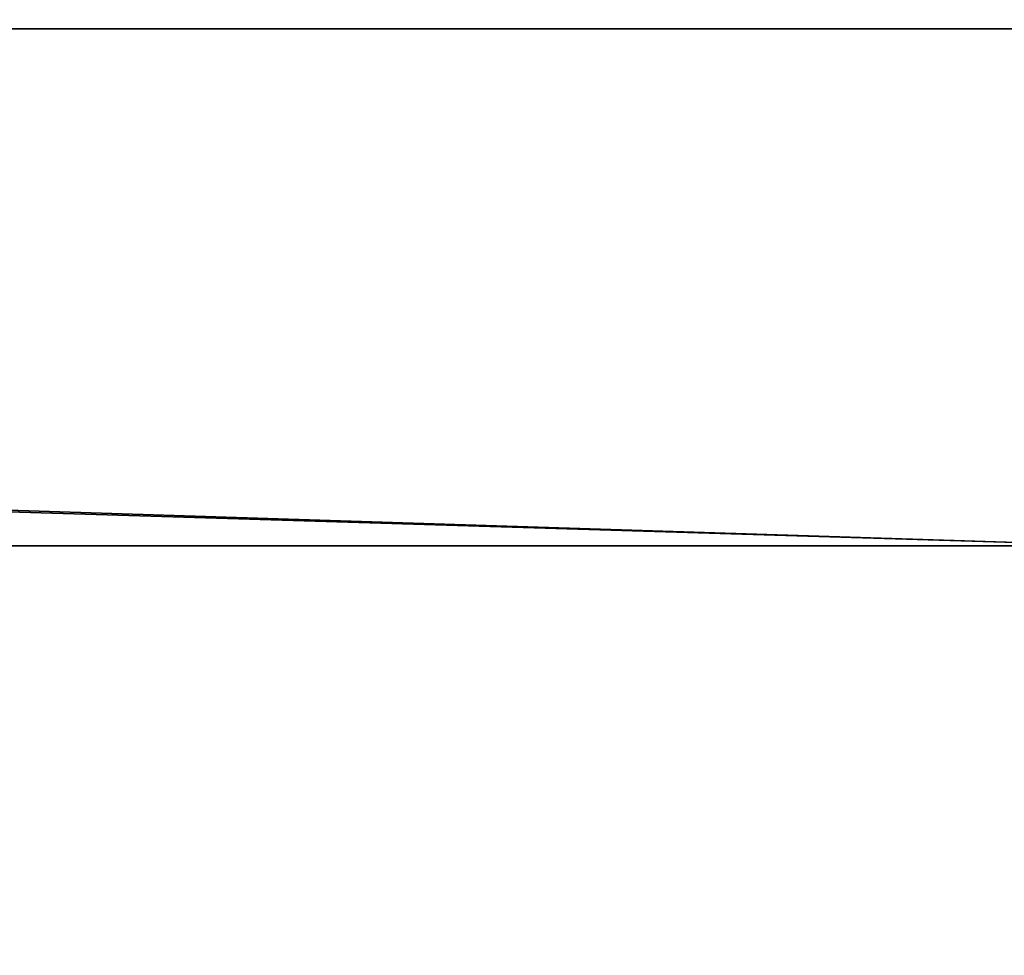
# Model space of a CAD drawing. Header units: millimetres. Extents: x -735 to 735, y -989 to 989.
# Tile 74 of 256: x -302.24 to -301.13, y -6.46 to -5.41. Entities that reach past the tile are written whole.
import ezdxf

# ---------------------------------------------------------------- set-up
doc = ezdxf.new("R2010")
doc.units = ezdxf.units.MM
doc.layers.add('lano', color=251, linetype='Continuous')
doc.layers.add('uchyty', color=7, linetype='Continuous')

msp = doc.modelspace()

# ---------------------------------------------------------------- meshes
at = {"layer": 'lano'}
mesh = msp.add_polyface(dxfattribs=at)
corners = [(-299.184, -13.0254, 1920.5128), (-299.184, -10.4805, 1923.2271), (-300.0159, -10.855, 1923.6697), (-300.0159, -13.4912, 1920.8584), (-298.651, -12.3325, 1919.9989), (-298.651, -9.9229, 1922.5687), (-298.501, -11.5898, 1919.448), (-298.501, -9.3252, 1921.863), (-298.7019, -10.855, 1918.9027), (-298.7019, -8.7339, 1921.1648), (-299.2819, -10.187, 1918.4072), (-299.2819, -8.1963, 1920.5299), (-303.349, -10.958, 1918.9794), (-303.349, -8.8169, 1921.2628), (-302.816, -8.2598, 1920.6046), (-302.816, -10.2656, 1918.4655), (-303.499, -11.7012, 1919.5303), (-303.499, -9.4146, 1921.9686), (-303.2981, -12.436, 1920.0756), (-303.2981, -10.0059, 1922.6669), (-302.7181, -13.104, 1920.571), (-302.7181, -10.5435, 1923.3018), (-301.8556, -13.5317, 1920.8887), (-301.8556, -10.8882, 1923.7085), (-298.7019, -12.4043, 1916.217), (-298.501, -13.2441, 1916.5803), (-299.2819, -11.6411, 1915.8867), (-300.1444, -11.1519, 1915.675), (-300.1444, -9.7588, 1918.0896), (-301.0691, -11.0142, 1915.6155), (-301.0691, -9.6382, 1918.0002), (-301.9841, -11.1987, 1915.6953), (-301.9841, -9.7998, 1918.1199), (-302.816, -11.731, 1915.9255), (-303.349, -12.5225, 1916.2681), (-300.1444, -11.9717, 1912.9296), (-299.2819, -12.4971, 1913.0209), (-301.0691, -11.8237, 1912.9039), (-301.9841, -12.022, 1912.9384), (-302.816, -12.5933, 1913.0376), (-301.0691, -11.9761, 1910.0784), (-300.1444, -12.126, 1910.0687), (-301.9841, -12.1768, 1910.0654), (-300.1444, -11.6284, 1907.3258), (-301.0691, -11.4849, 1907.3693), (-301.9841, -11.6772, 1907.311), (-300.0159, -16.0762, 1905.9779), (-300.9309, -16.2686, 1905.9197), (-300.9309, -7.9082, 1878.3341), (-300.0159, -7.7158, 1878.3923), (-298.651, -14.6953, 1906.3962), (-299.184, -15.521, 1906.1461), (-299.184, -7.1606, 1878.5605), (-298.651, -6.3354, 1878.8108), (-298.501, -13.8105, 1906.6646), (-298.501, -5.4502, 1879.079), (-303.2981, -14.8184, 1906.359), (-303.499, -13.9429, 1906.6244), (-303.499, -5.5825, 1879.0388), (-303.2981, -6.4585, 1878.7734), (-301.8556, -16.125, 1905.9631), (-302.7181, -15.6147, 1906.1177), (-302.7181, -7.2544, 1878.5322), (-301.8556, -7.7646, 1878.3776)]
mesh.append_faces([[corners[k] for k in face] for face in [(0, 1, 2, 3), (4, 5, 1, 0), (6, 7, 5, 4), (8, 9, 7, 6), (10, 11, 9, 8), (12, 13, 14, 15), (16, 17, 13, 12), (18, 19, 17, 16), (20, 21, 19, 18), (22, 23, 21, 20), (24, 8, 6, 25), (26, 10, 8, 24), (27, 28, 10, 26), (29, 30, 28, 27), (31, 32, 30, 29), (33, 15, 32, 31), (34, 12, 15, 33), (35, 27, 26, 36), (37, 29, 27, 35), (38, 31, 29, 37), (39, 33, 31, 38), (40, 37, 35, 41), (42, 38, 37, 40), (40, 41, 43, 44), (44, 45, 42, 40), (46, 47, 48, 49), (50, 51, 52, 53), (51, 46, 49, 52), (54, 50, 53, 55), (56, 57, 58, 59), (60, 61, 62, 63), (47, 60, 63, 48), (61, 56, 59, 62)]])
at = {"layer": 'uchyty'}
mesh = msp.add_polyface(dxfattribs=at)
corners = [(-282, -6, 1910.8828), (-320, 6, 1910.8171), (-282, -5.3916, 1913.4829), (-282, -3.7153, 1915.5614), (-282, -1.3032, 1916.7068), (-282, 1.3672, 1916.6921), (-282, 3.7666, 1915.5204), (-282, 5.4199, 1913.4237), (-320, 5.4199, 1913.4237), (-320, 3.7666, 1915.5204), (-320, 1.3672, 1916.6921), (-320, -1.3032, 1916.7068), (-320, -3.7153, 1915.5614), (-320, -5.3916, 1913.4829), (-301, -6, 1910.8828), (-282, 6, 1910.8171), (-320, -6, 1910.8828), (-301, 6, 1910.8171), (-282, 5.3916, 1908.2172), (-282, 3.7153, 1906.1385), (-282, 1.3032, 1904.9932), (-282, -1.3672, 1905.0078), (-282, -3.7666, 1906.1796), (-282, -5.4199, 1908.2764), (-320, -5.4199, 1908.2764), (-320, -3.7666, 1906.1796), (-320, -1.3672, 1905.0078), (-320, 1.3032, 1904.9932), (-320, 3.7153, 1906.1385), (-320, 5.3916, 1908.2172)]
mesh.append_faces([[corners[k] for k in face] for face in [(14, 0, 2, 2), (3, 4, 11, 12), (2, 3, 12, 13), (13, 16, 14, 14), (2, 13, 14, 14), (11, 4, 5, 10), (6, 9, 10, 5), (17, 7, 15, 15), (7, 8, 9, 6), (1, 8, 17, 17), (7, 17, 8, 8), (17, 15, 18, 18), (19, 20, 27, 28), (18, 19, 28, 29), (29, 1, 17, 17), (18, 29, 17, 17), (27, 20, 21, 26), (22, 25, 26, 21), (14, 23, 0, 0), (23, 24, 25, 22), (16, 24, 14, 14), (23, 14, 24, 24)]])

doc.saveas('drawing.dxf')
